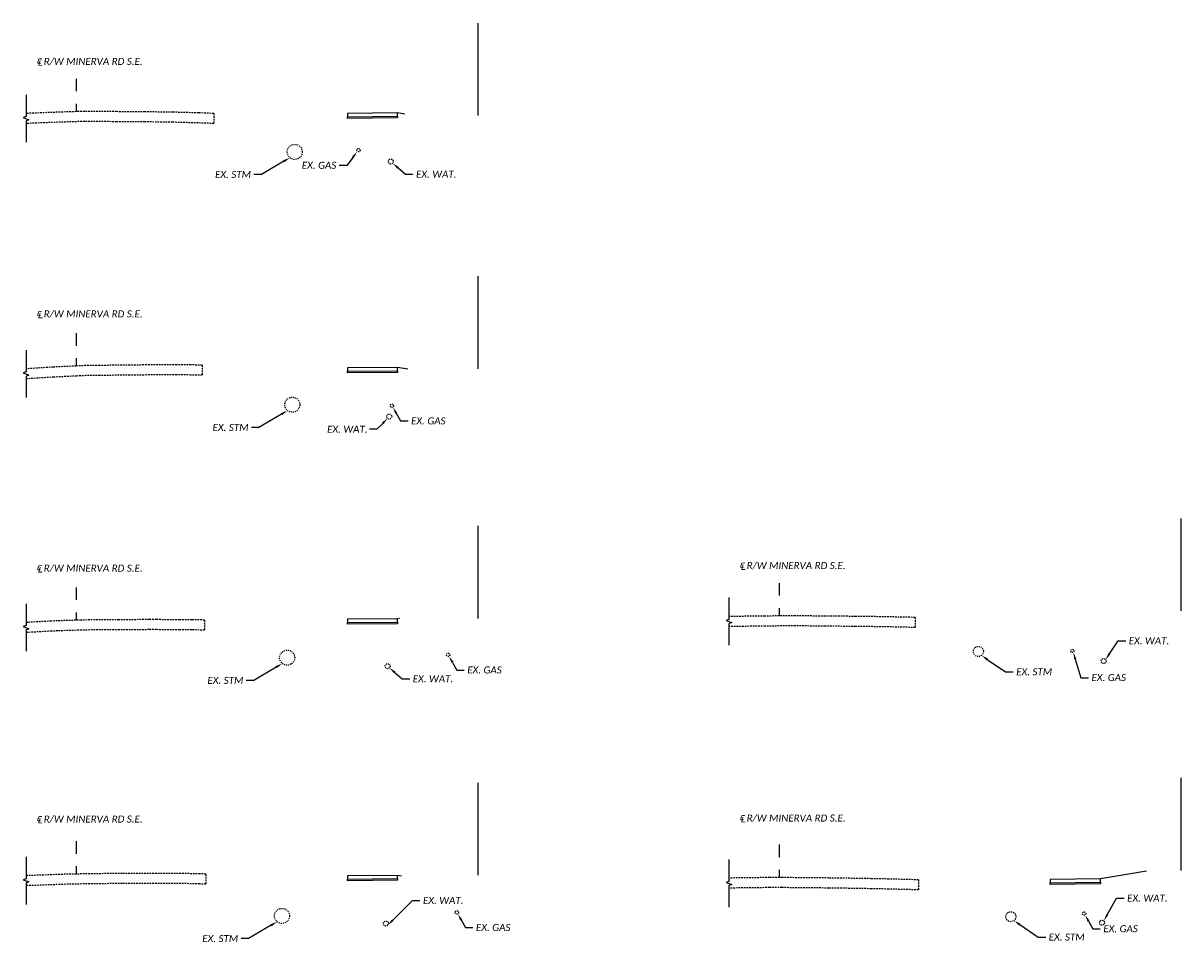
# Model space of a CAD drawing. Header units: feet. Extents: x 2307298 to 2307817, y 363952 to 364207.
# Tile 7 of 8: x 2307701 to 2307817, y 364011 to 364104. Entities that reach past the tile are written whole.
import ezdxf
from ezdxf import colors
from ezdxf.entities.mleader import LeaderData, LeaderLine
from ezdxf.math import Vec2, Vec3

# ---------------------------------------------------------------- set-up
doc = ezdxf.new("R2010")
doc.units = ezdxf.units.FT
doc.header["$MEASUREMENT"] = 0
for name, pattern in [('5', [0.1, 0.05, -0.05]), ('cl5', [25, 1.25, -1.25, 20, -1.25, 1.25]), ('OhDOT_USTN3', [0.22, 0.165, -0.055]), ('rowex', [0])]:
    doc.linetypes.add(name, pattern=pattern)
for name, color, linetype in [('PF_X_Gas', 2, '5'), ('PF_X_Storm_Sewer', 121, '5'), ('PF_X_Water', 131, '5'), ('PV_P_Walk', 231, 'Continuous'), ('RW_X_CL_5', 6, 'cl5'), ('RW_X_Fee_RW', 6, 'rowex'), ('XS_P_Finished_Grade_Seeded', 3, 'Continuous'), ('XS_P_Pavt_Layers', 251, 'Continuous'), ('XS_X_Pavt', 133, 'OhDOT_USTN3')]:
    doc.layers.add(name, color=color, linetype=linetype)
doc.styles.add('Slanted Normal (0.14) Font 31', font='calibrii.ttf', dxfattribs={"height": 0.14})
doc.styles.add('Slanted-Normal', font='calibrii.ttf', dxfattribs={"height": 0.14})

# ---------------------------------------------------------------- blocks, each defined once
blk = doc.blocks.new('Walk_Agg_Base')
at = {"layer": 'XS_P_Pavt_Layers'}
blk.add_lwpolyline([(0, 0), (5, 0), (5, -0.1666700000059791), (0, -0.1666700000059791)], close=True, dxfattribs=at)

msp = doc.modelspace()

# ---------------------------------------------------------------- linework, layer by layer
at = {"layer": 'PF_X_Gas'}
for centre in [(2307734.632403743, 364090.8909174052), (2307737.9605571, 364065.4423966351), (2307743.556401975, 364040.6477944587), (2307805.71712471, 364041.0313370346), (2307744.421795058, 364015.0072756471), (2307806.896595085, 364014.8851906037)]:
    msp.add_circle(centre, 0.16666, dxfattribs=at)
at = {"layer": 'PF_X_Storm_Sewer'}
for centre, radius in [((2307728.285755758, 364090.7253099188), 0.75), ((2307728.040860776, 364065.5454319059), 0.75), ((2307796.358025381, 364040.9826661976), 0.5), ((2307727.526678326, 364040.36832798), 0.75), ((2307727.012495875, 364014.6596166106), 0.75), ((2307799.593782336, 364014.5801263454), 0.5)]:
    msp.add_circle(centre, radius, dxfattribs=at)
at = {"layer": 'PF_X_Water'}
for centre in [(2307737.851908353, 364089.7557576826), (2307737.688884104, 364064.3625470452), (2307808.830053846, 364040.0337930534), (2307737.525859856, 364039.5171740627), (2307737.362835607, 364013.8955787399), (2307808.667029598, 364013.9821777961)]:
    msp.add_circle(centre, 0.25, dxfattribs=at)
at = {"layer": 'PV_P_Walk'}
for points in [[(2307733.523083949, 364094.551152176), (2307733.523083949, 364094.2211356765), (2307738.526383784, 364094.2711686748), (2307738.523083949, 364094.601152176)], [(2307733.523083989, 364069.2081760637), (2307733.523083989, 364068.8781595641), (2307738.526383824, 364068.9281925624), (2307738.523083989, 364069.2581760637)], [(2307733.523083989, 364044.1921253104), (2307733.523083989, 364043.8621088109), (2307738.526383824, 364043.9121418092), (2307738.523083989, 364044.2421253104)], [(2307733.523083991, 364018.6445416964), (2307733.523083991, 364018.3145251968), (2307738.526383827, 364018.3645581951), (2307738.523083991, 364018.6945416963)], [(2307803.523083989, 364018.2880578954), (2307803.523083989, 364017.9580413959), (2307808.526383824, 364018.0080743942), (2307808.523083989, 364018.3380578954)]]:
    msp.add_lwpolyline(points, close=True, dxfattribs=at)
at = {"layer": 'RW_X_CL_5'}
for points in [[(2307706.523083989, 364098.0040203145), (2307706.523083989, 364094.7288743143)], [(2307706.523083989, 364072.6775870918), (2307706.523083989, 364069.4024410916)], [(2307706.523083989, 364047.3670540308), (2307706.523083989, 364044.0919080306)], [(2307776.523083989, 364047.795895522), (2307776.523083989, 364044.5207495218)], [(2307706.523083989, 364022.0964203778), (2307706.523083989, 364018.8212743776)], [(2307776.523083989, 364021.7496210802), (2307776.523083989, 364018.47447508)]]:
    msp.add_lwpolyline(points, dxfattribs=at)
at = {"layer": 'RW_X_Fee_RW'}
for points in [[(2307746.523083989, 364103.5366472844), (2307746.523083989, 364094.3268913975)], [(2307746.523083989, 364078.3359553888), (2307746.523083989, 364069.1261995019)], [(2307816.523083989, 364054.2271422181), (2307816.523083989, 364045.0173863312)], [(2307746.523083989, 364053.4783311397), (2307746.523083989, 364044.2685752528)], [(2307746.523083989, 364027.9144101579), (2307746.523083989, 364018.7046542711)], [(2307816.523083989, 364028.391786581), (2307816.523083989, 364019.1820306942)]]:
    msp.add_lwpolyline(points, dxfattribs=at)
at = {"layer": 'XS_P_Finished_Grade_Seeded'}
for points in [[(2307739.235156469, 364094.4815258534), (2307738.517885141, 364094.6010710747)], [(2307739.534256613, 364069.0896472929), (2307738.523083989, 364069.2581760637)], [(2307738.720798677, 364044.2750777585), (2307738.523083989, 364044.2421253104)], [(2307738.929061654, 364018.6268787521), (2307738.523083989, 364018.6945416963)], [(2307813.097706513, 364019.1012803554), (2307808.517885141, 364018.3379767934)]]:
    msp.add_lwpolyline(points, dxfattribs=at)
at = {"layer": 'XS_X_Pavt', "linetype": 'Continuous'}
for points in [[(2307701.52308399, 364096.4155932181), (2307701.523083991, 364094.2400329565), (2307701.237695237, 364094.136159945), (2307701.808472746, 364093.928413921), (2307701.523083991, 364093.8245409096), (2307701.52308399, 364091.6794464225)], [(2307701.52308399, 364070.9910894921), (2307701.523083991, 364068.8155292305), (2307701.237695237, 364068.7116562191), (2307701.808472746, 364068.5039101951), (2307701.523083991, 364068.4000371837), (2307701.52308399, 364066.2549426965)], [(2307771.52308399, 364046.3412227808), (2307771.523083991, 364044.1656625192), (2307771.237695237, 364044.0617895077), (2307771.808472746, 364043.8540434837), (2307771.523083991, 364043.7501704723), (2307771.52308399, 364041.6050759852)], [(2307701.52308399, 364045.7402951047), (2307701.523083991, 364043.5647348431), (2307701.237695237, 364043.4608618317), (2307701.808472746, 364043.2531158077), (2307701.523083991, 364043.1492427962), (2307701.52308399, 364041.0041483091)], [(2307701.52308399, 364020.5312121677), (2307701.523083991, 364018.3556519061), (2307701.237695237, 364018.2517788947), (2307701.808472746, 364018.0440328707), (2307701.523083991, 364017.9401598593), (2307701.52308399, 364015.7950653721)], [(2307771.52308399, 364020.2641528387), (2307771.523083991, 364018.0885925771), (2307771.237695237, 364017.9847195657), (2307771.808472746, 364017.7769735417), (2307771.523083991, 364017.6731005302), (2307771.52308399, 364015.5280060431)]]:
    msp.add_lwpolyline(points, dxfattribs=at)
at = {"layer": 'XS_X_Pavt'}
for points in [[(2307720.221406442, 364094.5445856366), (2307718.703563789, 364094.6036980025), (2307716.14215228, 364094.6705220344), (2307713.345830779, 364094.7077613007), (2307710.538136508, 364094.7254528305), (2307707.373428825, 364094.7443145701), (2307707.053182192, 364094.7465086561), (2307704.405742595, 364094.6584384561), (2307701.523083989, 364094.5495668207)], [(2307720.221406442, 364094.5445856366), (2307720.221406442, 364093.5438275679), (2307718.671064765, 364093.6042056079), (2307716.122453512, 364093.6706956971), (2307713.33602215, 364093.7078032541), (2307710.531835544, 364093.7254726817), (2307707.367468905, 364093.7443323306), (2307707.066385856, 364093.7463947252), (2307704.441237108, 364093.6590660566), (2307701.560824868, 364093.5502792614)], [(2307719.05228775, 364069.4971337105), (2307717.926158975, 364069.5070033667), (2307716.513424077, 364069.515574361), (2307713.509238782, 364069.5085019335), (2307711.852872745, 364069.4910427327), (2307710.518538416, 364069.4773499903), (2307708.846778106, 364069.4603274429), (2307707.475076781, 364069.4468149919), (2307706.523083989, 364069.4024410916), (2307705.717737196, 364069.3649025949), (2307704.225733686, 364069.2933958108), (2307702.670535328, 364069.1961613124), (2307701.523083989, 364069.1235993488)], [(2307719.052287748, 364069.4971337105), (2307719.052287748, 364068.4970953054), (2307717.918743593, 364068.5070299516), (2307716.511567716, 364068.5155672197), (2307713.515686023, 364068.5085143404), (2307711.863412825, 364068.4910982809), (2307710.528799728, 364068.4774026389), (2307708.856959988, 364068.4603792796), (2307707.503292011, 364068.4470444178), (2307706.569645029, 364068.403525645), (2307705.764953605, 364068.366017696), (2307704.280872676, 364068.294890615), (2307702.732935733, 364068.1981101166), (2307701.586195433, 364068.125592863)], [(2307719.288299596, 364044.1127611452), (2307718.039316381, 364044.1301330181), (2307716.807717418, 364044.1301330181), (2307714.51391313, 364044.1547643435), (2307713.778226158, 364044.1547643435), (2307710.780937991, 364044.1407550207), (2307708.391660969, 364044.1314021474), (2307707.007072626, 364044.1073926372), (2307704.664147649, 364044.0324337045), (2307704.021012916, 364044.0007954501), (2307701.699631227, 364043.8794870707), (2307701.523083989, 364043.8700556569)], [(2307719.288299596, 364044.1127611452), (2307719.288299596, 364043.1126644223), (2307718.032362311, 364043.1301330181), (2307716.802348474, 364043.1301330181), (2307714.508544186, 364043.1547643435), (2307713.780563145, 364043.1547643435), (2307710.785611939, 364043.1407659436), (2307708.40228766, 364043.131436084), (2307707.031731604, 364043.1076699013), (2307704.70470653, 364043.033219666), (2307704.071673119, 364043.0020783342), (2307701.752396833, 364042.8808799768), (2307701.576429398, 364042.8714795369)], [(2307790.078609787, 364044.3729722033), (2307786.918423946, 364044.437450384), (2307784.106523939, 364044.4774906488), (2307783.875087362, 364044.4774906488), (2307781.103358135, 364044.4982858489), (2307780.839995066, 364044.5016819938), (2307778.114288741, 364044.5361001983), (2307776.523083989, 364044.5207495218), (2307775.10026069, 364044.5071396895), (2307772.423970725, 364044.4734857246), (2307771.523083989, 364044.4570561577)], [(2307790.078609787, 364044.3729722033), (2307790.078609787, 364043.3727640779), (2307786.901105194, 364043.4375956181), (2307784.099404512, 364043.4774906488), (2307783.87133611, 364043.4774906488), (2307781.09315975, 364043.4983342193), (2307780.827100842, 364043.5017651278), (2307778.112798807, 364043.5360392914), (2307776.532730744, 364043.5207960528), (2307775.111330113, 364043.5071998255), (2307772.439374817, 364043.4736003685), (2307771.541318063, 364043.4572224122)], [(2307719.435304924, 364018.8230534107), (2307718.816820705, 364018.8366559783), (2307717.205624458, 364018.8762707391), (2307714.524448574, 364018.8785429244), (2307711.087905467, 364018.8785429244), (2307707.871979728, 364018.8490608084), (2307706.523083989, 364018.8212743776), (2307705.141886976, 364018.7924512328), (2307702.502693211, 364018.695487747), (2307701.523083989, 364018.6745680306)], [(2307719.435304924, 364018.8230534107), (2307719.435304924, 364017.8228115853), (2307718.793536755, 364017.836926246), (2307717.192909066, 364017.8762811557), (2307714.523601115, 364017.8785432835), (2307711.092489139, 364017.8785429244), (2307707.886861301, 364017.8491552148), (2307706.543679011, 364017.8214864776), (2307705.170678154, 364017.792834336), (2307702.531727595, 364017.6958797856), (2307701.544434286, 364017.6747959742)], [(2307790.408384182, 364018.2491032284), (2307787.442562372, 364018.3257970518), (2307785.695024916, 364018.3624924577), (2307782.730699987, 364018.412152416), (2307781.475425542, 364018.4290965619), (2307776.809602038, 364018.4740225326), (2307775.544523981, 364018.4760206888), (2307772.364076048, 364018.4365452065), (2307771.523083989, 364018.4221625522)], [(2307790.408384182, 364018.2491032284), (2307790.408384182, 364017.2487689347), (2307787.419140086, 364017.32606844), (2307785.676152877, 364017.3626682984), (2307782.715576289, 364017.4122654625), (2307781.46386279, 364017.4291615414), (2307776.803998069, 364017.4740301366), (2307775.549939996, 364017.4760108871), (2307772.378831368, 364017.4366513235), (2307771.540183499, 364017.4223087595)]]:
    msp.add_lwpolyline(points, dxfattribs=at)

# ---------------------------------------------------------------- block references
at = {"layer": 'PV_P_Walk', "rotation": 0.5729386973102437}
for p in [(2307733.523083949, 364094.2211356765), (2307733.523083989, 364068.8781595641), (2307733.523083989, 364043.8621088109), (2307733.523083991, 364018.3145251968), (2307803.523083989, 364017.9580413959)]:
    msp.add_blockref('Walk_Agg_Base', p, dxfattribs=at)

# ---------------------------------------------------------------- texts
at = {"layer": 'RW_X_CL_5', "char_height": 0.7000000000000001, "width": 16.92298403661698, "attachment_point": 1, "style": 'Slanted-Normal'}
for insert in [(2307702.498395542, 364100.2293339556), (2307702.498395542, 364075.0896129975), (2307702.498395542, 364049.7752597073), (2307772.498395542, 364050.033786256), (2307702.498395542, 364024.7999788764), (2307772.498395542, 364024.9006244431)]:
    msp.add_mtext('{\\fISOCPEUR|b0|i1|c0|p34;\\H1.21429x;℄} R/W MINERVA RD S.E.', dxfattribs=dict(at, insert=insert))

# ---------------------------------------------------------------- leaders
at = {"layer": 'PF_X_Gas'}
ml = msp.add_multileader_mtext('Standard', dxfattribs=at)
ml.set_content('EX. GAS', color=256, style='Slanted Normal (0.14) Font 31')
ml.set_leader_properties(color=9, linetype='Continuous', lineweight=-1)
ml.build(insert=Vec2(0, 0))
ml.multileader.update_dxf_attribs({"text_left_attachment_type": 2, "text_right_attachment_type": 2, "dogleg_length": 0.15, "arrow_head_size": 0.7000000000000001, "scale": 5})
ctx = ml.context
ctx.base_point, ctx.scale, ctx.char_height, ctx.arrow_head_size, ctx.landing_gap_size, ctx.plane_origin = Vec3(2307728.683044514, 364089.3788648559), 5, 0.7000000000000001, 0.7000000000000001, 0.3, Vec3(2307734.728000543, 364090.7544007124)
ctx.left_attachment, ctx.right_attachment = 2, 2
notes = []
notes.append((ctx, [(1, (1, 1, 0), (2307733.453890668, 364089.3788648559), (-1, 0), 0.75, [(0, [(2307734.513295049, 364090.7544007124)], 0, [])])]))
ctx.mtext.insert, ctx.mtext.flow_direction = Vec3(2307728.983044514, 364089.7374802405), 5
ml = msp.add_multileader_mtext('Standard', dxfattribs=at)
ml.set_content('EX. GAS', color=256, style='Slanted Normal (0.14) Font 31')
ml.set_leader_properties(color=9, linetype='Continuous', lineweight=-1)
ml.build(insert=Vec2(0, 0))
ml.multileader.update_dxf_attribs({"text_left_attachment_type": 2, "text_right_attachment_type": 2, "dogleg_length": 0.15, "arrow_head_size": 0.7000000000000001, "scale": 5})
ctx = ml.context
ctx.base_point, ctx.scale, ctx.char_height, ctx.arrow_head_size, ctx.landing_gap_size, ctx.plane_origin = Vec3(2307739.566841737, 364063.9303440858), 5, 0.7000000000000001, 0.7000000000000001, 0.3, Vec3(2307738.0561539, 364065.3058799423)
ctx.left_attachment, ctx.right_attachment = 2, 2
notes.append((ctx, [(0, (1, 1, 0), (2307738.816841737, 364063.9303440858), (1, 0), 0.75, [(0, [(2307738.0561539, 364065.3058799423)], 0, [])])]))
ctx.mtext.insert, ctx.mtext.flow_direction = Vec3(2307739.866841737, 364064.2889594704), 5
ml = msp.add_multileader_mtext('Standard', dxfattribs=at)
ml.set_content('EX. GAS', color=256, style='Slanted Normal (0.14) Font 31')
ml.set_leader_properties(color=9, linetype='Continuous', lineweight=-1)
ml.build(insert=Vec2(0, 0))
ml.multileader.update_dxf_attribs({"text_left_attachment_type": 2, "text_right_attachment_type": 2, "dogleg_length": 0.15, "arrow_head_size": 0.7000000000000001, "scale": 5})
ctx = ml.context
ctx.base_point, ctx.scale, ctx.char_height, ctx.arrow_head_size, ctx.landing_gap_size, ctx.plane_origin = Vec3(2307745.162686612, 364039.1357419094), 5, 0.7000000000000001, 0.7000000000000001, 0.3, Vec3(2307743.651998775, 364040.5112777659)
ctx.left_attachment, ctx.right_attachment = 2, 2
notes.append((ctx, [(0, (1, 1, 0), (2307744.412686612, 364039.1357419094), (1, 0), 0.75, [(0, [(2307743.651998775, 364040.5112777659)], 0, [])])]))
ctx.mtext.insert, ctx.mtext.flow_direction = Vec3(2307745.462686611, 364039.494357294), 5
ml = msp.add_multileader_mtext('Standard', dxfattribs=at)
ml.set_content('EX. GAS', color=256, style='Slanted Normal (0.14) Font 31')
ml.set_leader_properties(color=9, linetype='Continuous', lineweight=-1)
ml.build(insert=Vec2(0, 0))
ml.multileader.update_dxf_attribs({"text_left_attachment_type": 2, "text_right_attachment_type": 2, "dogleg_length": 0.15, "arrow_head_size": 0.7000000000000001, "scale": 5})
ctx = ml.context
ctx.base_point, ctx.scale, ctx.char_height, ctx.arrow_head_size, ctx.landing_gap_size, ctx.plane_origin = Vec3(2307807.323409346, 364038.3746092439), 5, 0.7000000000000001, 0.7000000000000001, 0.3, Vec3(2307805.81272151, 364040.8948203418)
ctx.left_attachment, ctx.right_attachment = 2, 2
notes.append((ctx, [(0, (1, 1, 0), (2307806.573409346, 364038.3746092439), (1, 0), 0.75, [(0, [(2307805.81272151, 364040.8948203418)], 0, [])])]))
ctx.mtext.insert, ctx.mtext.flow_direction = Vec3(2307807.623409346, 364038.7332246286), 5
ml = msp.add_multileader_mtext('Standard', dxfattribs=at)
ml.set_content('EX. GAS', color=256, style='Slanted Normal (0.14) Font 31')
ml.set_leader_properties(color=9, linetype='Continuous', lineweight=-1)
ml.build(insert=Vec2(0, 0))
ml.multileader.update_dxf_attribs({"text_left_attachment_type": 2, "text_right_attachment_type": 2, "dogleg_length": 0.15, "arrow_head_size": 0.7000000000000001, "scale": 5})
ctx = ml.context
ctx.base_point, ctx.scale, ctx.char_height, ctx.arrow_head_size, ctx.landing_gap_size, ctx.plane_origin = Vec3(2307746.028079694, 364013.4952230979), 5, 0.7000000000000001, 0.7000000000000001, 0.3, Vec3(2307744.517391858, 364014.8707589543)
ctx.left_attachment, ctx.right_attachment = 2, 2
notes.append((ctx, [(0, (1, 1, 0), (2307745.278079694, 364013.4952230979), (1, 0), 0.75, [(0, [(2307744.517391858, 364014.8707589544)], 0, [])])]))
ctx.mtext.insert, ctx.mtext.flow_direction = Vec3(2307746.328079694, 364013.8538384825), 5
ml = msp.add_multileader_mtext('Standard', dxfattribs=at)
ml.set_content('EX. GAS', color=256, style='Slanted Normal (0.14) Font 31')
ml.set_leader_properties(color=9, linetype='Continuous', lineweight=-1)
ml.build(insert=Vec2(0, 0))
ml.multileader.update_dxf_attribs({"text_left_attachment_type": 2, "text_right_attachment_type": 2, "dogleg_length": 0.15, "arrow_head_size": 0.7000000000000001, "scale": 5})
ctx = ml.context
ctx.base_point, ctx.scale, ctx.char_height, ctx.arrow_head_size, ctx.landing_gap_size, ctx.plane_origin = Vec3(2307808.502879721, 364013.3731380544), 5, 0.7000000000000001, 0.7000000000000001, 0.3, Vec3(2307806.992191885, 364014.7486739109)
ctx.left_attachment, ctx.right_attachment = 2, 2
notes.append((ctx, [(0, (1, 1, 0), (2307807.752879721, 364013.3731380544), (1, 0), 0.75, [(0, [(2307806.992191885, 364014.7486739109)], 0, [])])]))
ctx.mtext.insert, ctx.mtext.flow_direction = Vec3(2307808.802879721, 364013.731753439), 5
at = {"layer": 'PF_X_Storm_Sewer'}
ml = msp.add_multileader_mtext('Standard', dxfattribs=at)
ml.set_content('EX. STM', color=256, style='Slanted Normal (0.14) Font 31')
ml.set_leader_properties(color=9, linetype='Continuous', lineweight=-1)
ml.build(insert=Vec2(0, 0))
ml.multileader.update_dxf_attribs({"text_left_attachment_type": 2, "text_right_attachment_type": 2, "dogleg_length": 0.15, "arrow_head_size": 0.7000000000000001, "scale": 5})
ctx = ml.context
ctx.base_point, ctx.scale, ctx.char_height, ctx.arrow_head_size, ctx.landing_gap_size, ctx.plane_origin = Vec3(2307720.046917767, 364088.4559799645), 5, 0.7000000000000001, 0.7000000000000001, 0.3, Vec3(2307729.127359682, 364088.7342165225)
ctx.left_attachment, ctx.right_attachment = 2, 2
notes.append((ctx, [(1, (1, 1, 0), (2307724.956686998, 364088.4559799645), (-1, 0), 0.75, [(0, [(2307727.80966729, 364090.1457930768)], 0, [])])]))
ctx.mtext.insert, ctx.mtext.flow_direction = Vec3(2307720.346917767, 364088.8145953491), 5
ml = msp.add_multileader_mtext('Standard', dxfattribs=at)
ml.set_content('EX. STM', color=256, style='Slanted Normal (0.14) Font 31')
ml.set_leader_properties(color=9, linetype='Continuous', lineweight=-1)
ml.build(insert=Vec2(0, 0))
ml.multileader.update_dxf_attribs({"text_left_attachment_type": 2, "text_right_attachment_type": 2, "dogleg_length": 0.15, "arrow_head_size": 0.7000000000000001, "scale": 5})
ctx = ml.context
ctx.base_point, ctx.scale, ctx.char_height, ctx.arrow_head_size, ctx.landing_gap_size, ctx.plane_origin = Vec3(2307719.802022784, 364063.2761019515), 5, 0.7000000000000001, 0.7000000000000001, 0.3, Vec3(2307728.882464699, 364063.5543385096)
ctx.left_attachment, ctx.right_attachment = 2, 2
notes.append((ctx, [(1, (1, 1, 0), (2307724.711792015, 364063.2761019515), (-1, 0), 0.75, [(0, [(2307727.564772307, 364064.9659150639)], 0, [])])]))
ctx.mtext.insert, ctx.mtext.flow_direction = Vec3(2307720.102022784, 364063.6347173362), 5
ml = msp.add_multileader_mtext('Standard', dxfattribs=at)
ml.set_content('EX. STM', color=256, style='Slanted Normal (0.14) Font 31')
ml.set_leader_properties(color=9, linetype='Continuous', lineweight=-1)
ml.build(insert=Vec2(0, 0))
ml.multileader.update_dxf_attribs({"text_left_attachment_type": 2, "text_right_attachment_type": 2, "dogleg_length": 0.15, "arrow_head_size": 0.7000000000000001, "scale": 5})
ctx = ml.context
ctx.base_point, ctx.scale, ctx.char_height, ctx.arrow_head_size, ctx.landing_gap_size, ctx.plane_origin = Vec3(2307799.82675341, 364038.94622675), 5, 0.7000000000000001, 0.7000000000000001, 0.3, Vec3(2307796.99323, 364039.7161578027)
ctx.left_attachment, ctx.right_attachment = 2, 2
notes.append((ctx, [(0, (1, 1, 0), (2307799.07675341, 364038.94622675), (1, 0), 0.75, [(0, [(2307796.665621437, 364040.5884775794)], 0, [])])]))
ctx.mtext.insert, ctx.mtext.flow_direction = Vec3(2307800.126753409, 364039.3048421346), 5
ml = msp.add_multileader_mtext('Standard', dxfattribs=at)
ml.set_content('EX. STM', color=256, style='Slanted Normal (0.14) Font 31')
ml.set_leader_properties(color=9, linetype='Continuous', lineweight=-1)
ml.build(insert=Vec2(0, 0))
ml.multileader.update_dxf_attribs({"text_left_attachment_type": 2, "text_right_attachment_type": 2, "dogleg_length": 0.15, "arrow_head_size": 0.7000000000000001, "scale": 5})
ctx = ml.context
ctx.base_point, ctx.scale, ctx.char_height, ctx.arrow_head_size, ctx.landing_gap_size, ctx.plane_origin = Vec3(2307719.287840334, 364038.0989980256), 5, 0.7000000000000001, 0.7000000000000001, 0.3, Vec3(2307728.368282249, 364038.3772345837)
ctx.left_attachment, ctx.right_attachment = 2, 2
notes.append((ctx, [(1, (1, 1, 0), (2307724.197609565, 364038.0989980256), (-1, 0), 0.75, [(0, [(2307727.050589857, 364039.788811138)], 0, [])])]))
ctx.mtext.insert, ctx.mtext.flow_direction = Vec3(2307719.587840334, 364038.4576134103), 5
ml = msp.add_multileader_mtext('Standard', dxfattribs=at)
ml.set_content('EX. STM', color=256, style='Slanted Normal (0.14) Font 31')
ml.set_leader_properties(color=9, linetype='Continuous', lineweight=-1)
ml.build(insert=Vec2(0, 0))
ml.multileader.update_dxf_attribs({"text_left_attachment_type": 2, "text_right_attachment_type": 2, "dogleg_length": 0.15, "arrow_head_size": 0.7000000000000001, "scale": 5})
ctx = ml.context
ctx.base_point, ctx.scale, ctx.char_height, ctx.arrow_head_size, ctx.landing_gap_size, ctx.plane_origin = Vec3(2307718.773657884, 364012.3902866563), 5, 0.7000000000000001, 0.7000000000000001, 0.3, Vec3(2307727.854099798, 364012.6685232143)
ctx.left_attachment, ctx.right_attachment = 2, 2
notes.append((ctx, [(1, (1, 1, 0), (2307723.683427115, 364012.3902866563), (-1, 0), 0.75, [(0, [(2307726.536407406, 364014.0800997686)], 0, [])])]))
ctx.mtext.insert, ctx.mtext.flow_direction = Vec3(2307719.073657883, 364012.7489020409), 5
ml = msp.add_multileader_mtext('Standard', dxfattribs=at)
ml.set_content('EX. STM', color=256, style='Slanted Normal (0.14) Font 31')
ml.set_leader_properties(color=9, linetype='Continuous', lineweight=-1)
ml.build(insert=Vec2(0, 0))
ml.multileader.update_dxf_attribs({"text_left_attachment_type": 2, "text_right_attachment_type": 2, "dogleg_length": 0.15, "arrow_head_size": 0.7000000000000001, "scale": 5})
ctx = ml.context
ctx.base_point, ctx.scale, ctx.char_height, ctx.arrow_head_size, ctx.landing_gap_size, ctx.plane_origin = Vec3(2307803.062510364, 364012.5436868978), 5, 0.7000000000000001, 0.7000000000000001, 0.3, Vec3(2307800.228986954, 364013.3136179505)
ctx.left_attachment, ctx.right_attachment = 2, 2
notes.append((ctx, [(0, (1, 1, 0), (2307802.312510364, 364012.5436868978), (1, 0), 0.75, [(0, [(2307799.901378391, 364014.1859377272)], 0, [])])]))
ctx.mtext.insert, ctx.mtext.flow_direction = Vec3(2307803.362510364, 364012.9023022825), 5
at = {"layer": 'PF_X_Water'}
ml = msp.add_multileader_mtext('Standard', dxfattribs=at)
ml.set_content('EX. WAT.', color=256, style='Slanted Normal (0.14) Font 31')
ml.set_leader_properties(color=9, linetype='Continuous', lineweight=-1)
ml.build(insert=Vec2(0, 0))
ml.multileader.update_dxf_attribs({"text_left_attachment_type": 2, "text_right_attachment_type": 2, "dogleg_length": 0.15, "arrow_head_size": 0.7000000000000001, "scale": 5})
ctx = ml.context
ctx.base_point, ctx.scale, ctx.char_height, ctx.arrow_head_size, ctx.landing_gap_size, ctx.plane_origin = Vec3(2307740.057797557, 364088.4970247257), 5, 0.7000000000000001, 0.7000000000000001, 0.3, Vec3(2307738.037678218, 364089.5884568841)
ctx.left_attachment, ctx.right_attachment = 2, 2
notes.append((ctx, [(0, (1, 1, 0), (2307739.307797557, 364088.4970247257), (1, 0), 0.75, [(0, [(2307738.037678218, 364089.5884568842)], 0, [])])]))
ctx.mtext.insert, ctx.mtext.flow_direction = Vec3(2307740.357797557, 364088.8470247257), 5
ml = msp.add_multileader_mtext('Standard', dxfattribs=at)
ml.set_content('EX. WAT.', color=256, style='Slanted Normal (0.14) Font 31')
ml.set_leader_properties(color=9, linetype='Continuous', lineweight=-1)
ml.build(insert=Vec2(0, 0))
ml.multileader.update_dxf_attribs({"text_left_attachment_type": 2, "text_right_attachment_type": 2, "dogleg_length": 0.15, "arrow_head_size": 0.7000000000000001, "scale": 5})
ctx = ml.context
ctx.base_point, ctx.scale, ctx.char_height, ctx.arrow_head_size, ctx.landing_gap_size, ctx.plane_origin = Vec3(2307731.20495912, 364063.1038140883), 5, 0.7000000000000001, 0.7000000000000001, 0.3, Vec3(2307737.874653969, 364064.1952462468)
ctx.left_attachment, ctx.right_attachment = 2, 2
notes.append((ctx, [(1, (1, 1, 0), (2307736.463651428, 364063.1038140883), (-1, 0), 0.75, [(0, [(2307737.533362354, 364064.1952462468)], 0, [])])]))
ctx.mtext.insert, ctx.mtext.flow_direction = Vec3(2307731.50495912, 364063.4562371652), 5
ml = msp.add_multileader_mtext('Standard', dxfattribs=at)
ml.set_content('EX. WAT.', color=256, style='Slanted Normal (0.14) Font 31')
ml.set_leader_properties(color=9, linetype='Continuous', lineweight=-1)
ml.build(insert=Vec2(0, 0))
ml.multileader.update_dxf_attribs({"text_left_attachment_type": 2, "text_right_attachment_type": 2, "dogleg_length": 0.15, "arrow_head_size": 0.7000000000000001, "scale": 5})
ctx = ml.context
ctx.base_point, ctx.scale, ctx.char_height, ctx.arrow_head_size, ctx.landing_gap_size, ctx.plane_origin = Vec3(2307811.03594305, 364042.0454796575), 5, 0.7000000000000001, 0.7000000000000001, 0.3, Vec3(2307809.015823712, 364039.8664922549)
ctx.left_attachment, ctx.right_attachment = 2, 2
notes.append((ctx, [(0, (1, 1, 0), (2307810.28594305, 364042.0454796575), (1, 0), 0.75, [(0, [(2307809.015823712, 364040.1600070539)], 0, [])])]))
ctx.mtext.insert, ctx.mtext.flow_direction = Vec3(2307811.33594305, 364042.3954796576), 5
ml = msp.add_multileader_mtext('Standard', dxfattribs=at)
ml.set_content('EX. WAT.', color=256, style='Slanted Normal (0.14) Font 31')
ml.set_leader_properties(color=9, linetype='Continuous', lineweight=-1)
ml.build(insert=Vec2(0, 0))
ml.multileader.update_dxf_attribs({"text_left_attachment_type": 2, "text_right_attachment_type": 2, "dogleg_length": 0.15, "arrow_head_size": 0.7000000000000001, "scale": 5})
ctx = ml.context
ctx.base_point, ctx.scale, ctx.char_height, ctx.arrow_head_size, ctx.landing_gap_size, ctx.plane_origin = Vec3(2307739.73174906, 364038.2584411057), 5, 0.7000000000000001, 0.7000000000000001, 0.3, Vec3(2307737.711629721, 364039.3498732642)
ctx.left_attachment, ctx.right_attachment = 2, 2
notes.append((ctx, [(0, (1, 1, 0), (2307738.98174906, 364038.2584411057), (1, 0), 0.75, [(0, [(2307737.711629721, 364039.3498732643)], 0, [])])]))
ctx.mtext.insert, ctx.mtext.flow_direction = Vec3(2307740.031749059, 364038.6084411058), 5
ml = msp.add_multileader_mtext('Standard', dxfattribs=at)
ml.set_content('EX. WAT.', color=256, style='Slanted Normal (0.14) Font 31')
ml.set_leader_properties(color=9, linetype='Continuous', lineweight=-1)
ml.build(insert=Vec2(0, 0))
ml.multileader.update_dxf_attribs({"text_left_attachment_type": 2, "text_right_attachment_type": 2, "dogleg_length": 0.15, "arrow_head_size": 0.7000000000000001, "scale": 5})
ctx = ml.context
ctx.base_point, ctx.scale, ctx.char_height, ctx.arrow_head_size, ctx.landing_gap_size, ctx.plane_origin = Vec3(2307740.752510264, 364016.1966267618), 5, 0.7000000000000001, 0.7000000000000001, 0.3, Vec3(2307737.548605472, 364013.7282779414)
ctx.left_attachment, ctx.right_attachment = 2, 2
notes.append((ctx, [(0, (1, 1, 0), (2307740.002510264, 364016.1966267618), (1, 0), 0.75, [(0, [(2307737.548605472, 364013.7282779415)], 0, [])])]))
ctx.mtext.insert, ctx.mtext.flow_direction = Vec3(2307741.052510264, 364016.5466267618), 5
ml = msp.add_multileader_mtext('Standard', dxfattribs=at)
ml.set_content('EX. WAT.', color=256, style='Slanted Normal (0.14) Font 31')
ml.set_leader_properties(color=9, linetype='Continuous', lineweight=-1)
ml.build(insert=Vec2(0, 0))
ml.multileader.update_dxf_attribs({"text_left_attachment_type": 2, "text_right_attachment_type": 2, "dogleg_length": 0.15, "arrow_head_size": 0.7000000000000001, "scale": 5})
ctx = ml.context
ctx.base_point, ctx.scale, ctx.char_height, ctx.arrow_head_size, ctx.landing_gap_size, ctx.plane_origin = Vec3(2307810.872918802, 364016.4224620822), 5, 0.7000000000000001, 0.7000000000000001, 0.3, Vec3(2307808.852799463, 364013.8148769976)
ctx.left_attachment, ctx.right_attachment = 2, 2
notes.append((ctx, [(0, (1, 1, 0), (2307810.122918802, 364016.4224620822), (1, 0), 0.75, [(0, [(2307808.852799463, 364014.1661910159)], 0, [])])]))
ctx.mtext.insert, ctx.mtext.flow_direction = Vec3(2307811.172918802, 364016.7724620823), 5
for ctx, leaders in notes:
    for number, flags, end, landing, length, lines in leaders:
        leader = LeaderData()
        leader.index, (leader.has_last_leader_line, leader.has_dogleg_vector, leader.attachment_direction) = number, flags
        leader.last_leader_point, leader.dogleg_vector, leader.dogleg_length = Vec3(end), Vec3(landing), length
        for number, points, colour, breaks in lines:
            line = LeaderLine()
            line.index, line.vertices, line.color, line.breaks = number, Vec3.list(points), colors.encode_raw_color(colour), breaks
            leader.lines.append(line)
        ctx.leaders.append(leader)

doc.saveas('drawing.dxf')
